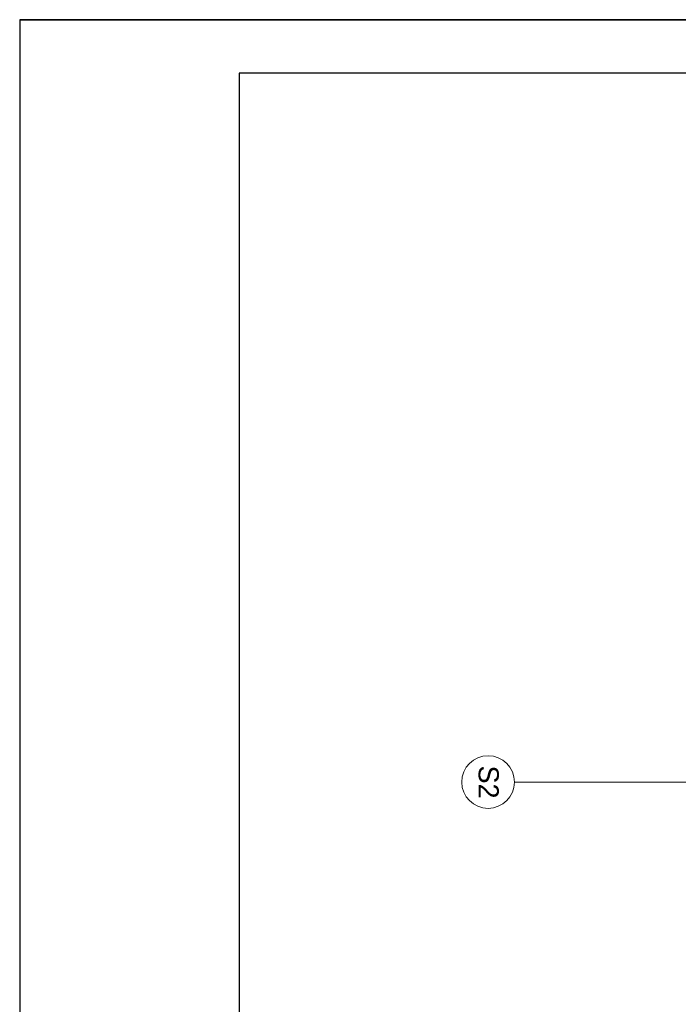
# Model space of a CAD drawing. Extents: x -438200 to -357500, y 15000 to 163871.
# Tile 43 of 148: x -438200 to -430698, y 77873 to 89095. Entities that reach past the tile are written whole.
import ezdxf

# ---------------------------------------------------------------- set-up
doc = ezdxf.new("R2010")
doc.units = 0
doc.header["$MEASUREMENT"] = 0
for name, color, linetype in [('#podkład', 252, 'Continuous'), ('_TABELA', 7, 'Continuous'), ('Arch opisy', 252, 'Continuous')]:
    doc.layers.add(name, color=color, linetype=linetype)
doc.layers.add('Arch opisy_Nr_Pióra__1', color=252, linetype='Continuous', lineweight=25)
doc.layers.add('Arch opisy_Nr_Pióra__21', color=252, linetype='Continuous', lineweight=9)
doc.styles.add('GENERATED_STYLE_5', font='txt')

# ---------------------------------------------------------------- blocks, each defined once
blk = doc.blocks.new('Linia_150', base_point=(-430485, 70219))
at = {"layer": 'Arch opisy_Nr_Pióra__21', "linetype": 'Continuous'}
blk.add_line((-430485, 70219), (-432565, 70219), dxfattribs=at)
blk.add_circle((-432865, 70219), 300, dxfattribs=at)
blk = doc.blocks.new('piętro')
at = {"layer": 'Arch opisy', "color": 252, "linetype": 'Continuous'}
blk.add_blockref('Linia_150', (-430485, 62571), dxfattribs=at)
at = {"layer": 'Arch opisy_Nr_Pióra__1', "color": 252, "linetype": 'Continuous', "insert": (-432743, 62571), "char_height": 230, "attachment_point": 2, "rotation": 270, "style": 'GENERATED_STYLE_5'}
blk.add_mtext('{S2}', dxfattribs=at)

msp = doc.modelspace()

# ---------------------------------------------------------------- block references
at = {"layer": '#podkład', "color": 3, "lineweight": 50}
msp.add_blockref('piętro', (0, 17835), dxfattribs=at)

# ---------------------------------------------------------------- next in the draw order: linework, layer by layer
at = {"layer": '_TABELA', "color": 7}
msp.add_lwpolyline([(-438200, 89095), (-396200, 89095), (-438200, 89095), (-438200, 59395), (-396200, 59395), (-396200, 89095)], dxfattribs=at)
msp.add_lwpolyline([(-396800, 88485), (-435700, 88485), (-435700, 60005), (-396800, 60005)], close=True, dxfattribs=at)

doc.saveas('drawing.dxf')
